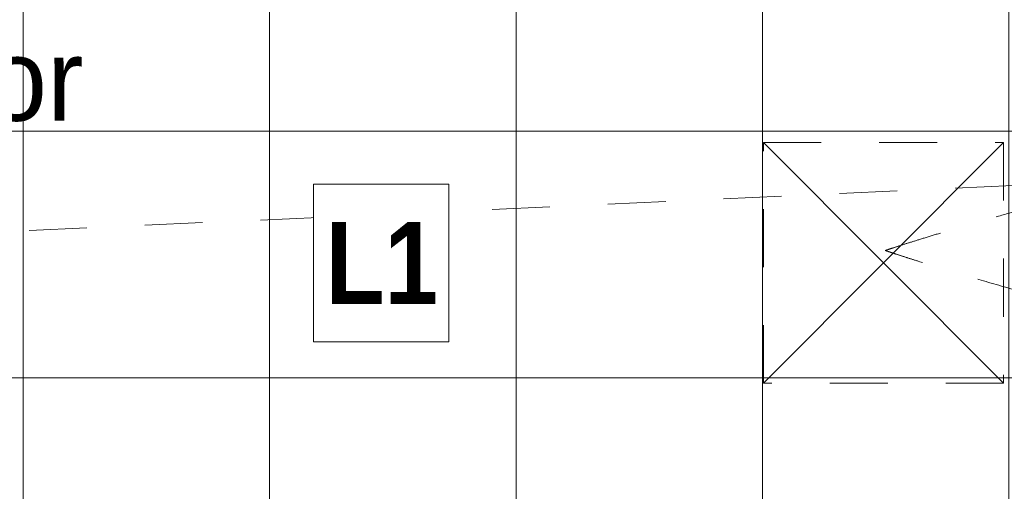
# Model space of a CAD drawing. Header units: millimetres. Extents: x -2932 to 42461, y -10716 to 17298.
# Tile 118 of 168: x 20190 to 22587, y 6545 to 7691. Entities that reach past the tile are written whole.
import ezdxf

# ---------------------------------------------------------------- set-up
doc = ezdxf.new("R2010")
doc.units = ezdxf.units.MM
doc.header["$MEASUREMENT"] = 0
doc.linetypes.add('Small Dashed', pattern=[282.222222, 141.111111, -141.111111])
for name, color, linetype, lineweight in [('ARCHICAD Zone Stamps_Pen_No__1', 7, 'Continuous', 13), ('SA_LAGI_Pen_No__1', 7, 'Continuous', 13), ('SA_VALGUSTI_Pen_No__20', 1, 'Continuous', 0)]:
    doc.layers.add(name, color=color, linetype=linetype, lineweight=lineweight)
doc.layers.add('SA_LAGI_Pen_No__102', color=7, linetype='Continuous', lineweight=13, true_color=0xcccccc)
doc.styles.add('GENERATED_STYLE_1', font='txt', dxfattribs={"width": 0.95})
doc.styles.add('GENERATED_STYLE_4', font='txt', dxfattribs={"width": 0.84})

msp = doc.modelspace()

# ---------------------------------------------------------------- linework, layer by layer
at = {"layer": 'SA_LAGI_Pen_No__1', "color": 7, "linetype": 'Small Dashed', "lineweight": 13}
msp.add_line((6397.8, 6545), (33792.5, 7801.3), dxfattribs=at)
at = {"layer": 'SA_VALGUSTI_Pen_No__20', "color": 1, "linetype": 'Small Dashed', "lineweight": 0}
for p, q in [((22000.5, 7392.6), (22585.6, 7392.6)), ((22000.5, 6807.4), (22000.5, 7392.6)), ((22585.6, 7392.6), (22585.6, 6807.4)), ((22585.6, 6807.4), (22000.5, 6807.4))]:
    msp.add_line(p, q, dxfattribs=at)
at = {"layer": 'SA_VALGUSTI_Pen_No__20', "color": 1, "linetype": 'Continuous', "lineweight": 0}
for p, q in [((22000.5, 6807.4), (22585.6, 7392.6)), ((22585.6, 6807.4), (22000.5, 7392.6))]:
    msp.add_line(p, q, dxfattribs=at)
at = {"layer": 'SA_VALGUSTI_Pen_No__20', "color": 1, "linetype": 'Small Dashed', "lineweight": 0}
for points in [[(22297.4, 7130.2), (22297.4, 7130.2), (23629.3, 7585.7), (25001.2, 7535.1), (25723.7, 7508.5), (26432.5, 7342.4), (26432.5, 7342.4)], [(27104.8, 7132.3), (27104.8, 7132.3), (25741.4, 6667.6), (24340.4, 6736.2), (23298.7, 6787.3), (22297.4, 7130.2), (22297.4, 7130.2)]]:
    msp.add_open_spline(points, degree=3, knots=[0, 0, 0, 0, 1, 1, 1, 2, 2, 2, 2], dxfattribs=at)

# ---------------------------------------------------------------- texts
at = {"layer": 'ARCHICAD Zone Stamps_Pen_No__1', "color": 7, "lineweight": 13, "attachment_point": 1, "style": 'GENERATED_STYLE_1'}
for s, insert, char_height in [('\\A1;{\\pql;\\pt0,100;\\fSwis721 Lt BT|b0|i0|c0|p34;2,8\\fSwis721 Lt BT|b0|i0|c0|p34;\\A1{\\H.66x;\\S^  ;}\\fSwis721 Lt BT|b0|i0|c0|p34; m\\fSwis721 Lt BT|b0|i0|c0|p34;\\A1{\\H.66x;\\S2^  ;}}', (20501.5, 8244.1), 300), ('\\A1;{\\pql;\\pt0;\\fSwis721 Lt BT|b0|i0|c0|p34;Koridor}', (19489, 7645.8), 200)]:
    msp.add_mtext(s, dxfattribs=dict(at, insert=insert, char_height=char_height))

# ---------------------------------------------------------------- next in the draw order: wipeouts: each hides what was drawn before it
at = {"color": 7, "linetype": 'Continuous', "lineweight": 13, "ltscale": 88938.370958}
msp.add_wipeout([(20904.7, 7291.4), (21234.9, 7291.4), (21234.9, 6907.9), (20904.7, 6907.9)], dxfattribs=at).dxf.layer = 'SA_LAGI_Pen_No__1'

# ---------------------------------------------------------------- next in the draw order: hatches: boundary and pattern name
at = {"layer": 'SA_LAGI_Pen_No__102', "linetype": 'Continuous', "lineweight": 13, "true_color": 0xcccccc}
h = msp.add_hatch(dxfattribs=at)
h.set_pattern_fill('Grid_60x60_0001', color=254, style=0, pattern_type=2)
h.set_pattern_definition([(9e-12, (6397.8, 6820), (0, 600), []), (90, (6397.8, 6820), (-600, 0), [])])
h.paths.add_polyline_path([(6397.8, 7700), (6397.8, 6520), (33711.3, 6520), (33711.3, 7720), (11870, 7720), (11870, 7905), (8516, 7905), (8516, 7700)])

# ---------------------------------------------------------------- next in the draw order: linework, layer by layer
at = {"layer": 'SA_LAGI_Pen_No__1', "color": 7, "linetype": 'Continuous', "lineweight": 13, "flags": 128}
msp.add_lwpolyline([(20904.7, 7291.4), (21234.9, 7291.4), (21234.9, 6907.9), (20904.7, 6907.9)], close=True, dxfattribs=at)

# ---------------------------------------------------------------- next in the draw order: texts
at = {"layer": 'SA_LAGI_Pen_No__1', "color": 7, "linetype": 'Continuous', "lineweight": 13, "insert": (20934.7, 7199.7), "char_height": 200, "attachment_point": 1, "style": 'GENERATED_STYLE_4'}
msp.add_mtext('\\A1;{\\pql;\\fArial|b1|i0|c0|p34;L1}', dxfattribs=at)

doc.saveas('drawing.dxf')
